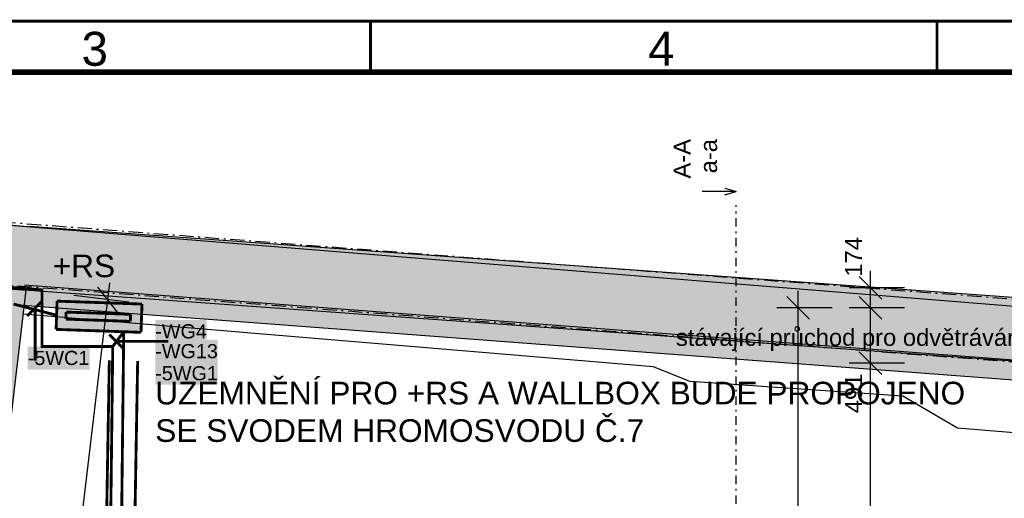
# Model space of a CAD drawing. Extents: x -12025 to 39812, y -28775 to 12.
# Tile 45 of 90: x 11304 to 19994, y -4216 to 12. Entities that reach past the tile are written whole.
import ezdxf
from ezdxf.enums import TextEntityAlignment as Align

# ---------------------------------------------------------------- set-up
doc = ezdxf.new("R2010")
doc.units = 0
doc.header["$MEASUREMENT"] = 0
for name, pattern in [('Telekomunikacni vodic', [9.25, 3, -0.75, 3, -0.75, 0.125, -0.75, 0.125, -0.75]), ('vodič N', [3, 1.5, -1.5]), ('Čerchovaná M', [225, 125, -42.5, 15, -42.5]), ('Čerchovaná S', [175, 75, -42.5, 15, -42.5])]:
    doc.linetypes.add(name, pattern=pattern)
for name, color, linetype in [('0 (Pozadí)', 254, 'Continuous'), ('OÚ Dukovany internet + tv + data', 192, 'Continuous'), ('OÚ Dukovany půdorys kóty 1NP', 7, 'Continuous'), ('OÚ Dukovany půdorys podklad 1NP', 7, 'Continuous'), ('OÚ Dukovany rozváděče', 6, 'Continuous'), ('OÚ Dukovany zásuvky', 92, 'Continuous'), ('Ramecek', 7, 'Continuous'), ('Zakladni', 7, 'Continuous')]:
    doc.layers.add(name, color=color, linetype=linetype)
doc.styles.add('Arial', font='txt')
doc.styles.add('Arial_B', font='txt')

# ---------------------------------------------------------------- blocks, each defined once
blk = doc.blocks.new('Rozvadeč (6)')
at = {"linetype": 'Continuous'}
h = blk.add_hatch(color=0, dxfattribs=at)
edge = h.paths.add_edge_path()
edge.add_spline(control_points=[(-93.9, 97.1), (-93.9, 97.1), (-663, 117), (-663, 117)], knot_values=[0, 0, 0, 0, 1, 1, 1, 1], degree=3, periodic=0)
edge.add_spline(control_points=[(-663, 117), (-663, 117), (-660.8, 179.4), (-660.8, 179.4)], knot_values=[0, 0, 0, 0, 1, 1, 1, 1], degree=3, periodic=0)
edge.add_spline(control_points=[(-660.8, 179.4), (-660.8, 179.4), (-91.7, 159.5), (-91.7, 159.5)], knot_values=[0, 0, 0, 0, 1, 1, 1, 1], degree=3, periodic=0)
edge.add_spline(control_points=[(-91.7, 159.5), (-91.7, 159.5), (-93.9, 97.1), (-93.9, 97.1)], knot_values=[0, 0, 0, 0, 1, 1, 1, 1], degree=3, periodic=0)
edge.add_spline(control_points=[(-93.9, 97.1), (-93.9, 97.1), (-93.9, 97.1), (-93.9, 97.1)], knot_values=[0, 0, 0, 0, 1, 1, 1, 1], degree=3, periodic=0)
at = {"layer": '0 (Pozadí)', "linetype": 'Continuous'}
h = blk.add_hatch(color=256, dxfattribs=at)
edge = h.paths.add_edge_path()
edge.add_spline(control_points=[(0, 0), (0, 0), (-749.5, 26.2), (-749.5, 26.2)], knot_values=[0, 0, 0, 0, 1, 1, 1, 1], degree=3, periodic=0)
edge.add_spline(control_points=[(-749.5, 26.2), (-749.5, 26.2), (-740.8, 276), (-740.8, 276)], knot_values=[0, 0, 0, 0, 1, 1, 1, 1], degree=3, periodic=0)
edge.add_spline(control_points=[(-740.8, 276), (-740.8, 276), (8.7, 249.8), (8.7, 249.8)], knot_values=[0, 0, 0, 0, 1, 1, 1, 1], degree=3, periodic=0)
edge.add_spline(control_points=[(8.7, 249.8), (8.7, 249.8), (0, 0), (0, 0)], knot_values=[0, 0, 0, 0, 1, 1, 1, 1], degree=3, periodic=0)
edge.add_spline(control_points=[(0, 0), (0, 0), (0, 0), (0, 0)], knot_values=[0, 0, 0, 0, 1, 1, 1, 1], degree=3, periodic=0)
at = {"color": 0, "linetype": 'Continuous', "const_width": 25}
for points in [[(-749.5, 26.2), (-740.8, 276)], [(-740.8, 276), (8.7, 249.8)], [(8.7, 249.8), (0, 0)], [(-663, 117), (-660.8, 179.4)], [(-660.8, 179.4), (-91.7, 159.5)], [(-93.9, 97.1), (-663, 117)], [(-91.7, 159.5), (-93.9, 97.1)], [(0, 0), (-749.5, 26.2)]]:
    blk.add_lwpolyline(points, dxfattribs=at)
at = {"color": 0, "linetype": 'Continuous', "style": 'Arial'}
blk.add_text('+RS', height=200, dxfattribs=at).set_placement((-780, 487.3))
blk = doc.blocks.new('(12)')
at = {"color": 36, "linetype": 'vodič N', "ltscale": 100, "const_width": 25}
for points in [[(139.6, 0), (0, -7998.8)], [(250, -8003.1), (389.6, -4.4)]]:
    blk.add_lwpolyline(points, dxfattribs=at)
at = {"color": 36, "linetype": 'Continuous', "style": 'Arial'}
blk.add_text('KOPOFLEX PR.63', height=200, dxfattribs=at).set_placement((544.8, -2638))
blk = doc.blocks.new('(17)')
at = {"color": 7, "linetype": 'Continuous', "const_width": 25}
for points in [[(0, 520), (-125, 395)], [(-55, 460), (-55, 0)]]:
    blk.add_lwpolyline(points, dxfattribs=at)
at = {"layer": '0 (Pozadí)', "linetype": 'Continuous'}
blk.add_solid([(-120, 125), (425.1, 125), (-120, -78.5), (425.1, -78.5)], dxfattribs=at)
at = {"color": 7, "linetype": 'Continuous', "style": 'Arial_B'}
blk.add_text('-5WC1', height=125, dxfattribs=at).set_placement((-120, -38.5))
blk = doc.blocks.new('(113)')
at = {"color": 7, "linetype": 'Continuous', "const_width": 25}
for points in [[(-60, 60), (65, -65)], [(0, 0), (460, 0)]]:
    blk.add_lwpolyline(points, dxfattribs=at)
at = {"layer": '0 (Pozadí)', "linetype": 'Continuous'}
blk.add_solid([(345, 15), (897.4, 15), (345, -188.5), (897.4, -188.5)], dxfattribs=at)
at = {"color": 7, "linetype": 'Continuous', "style": 'Arial_B'}
blk.add_text('-WG13', height=125, dxfattribs=at).set_placement((345, -148.5))
blk = doc.blocks.new('(114)')
at = {"color": 7, "linetype": 'Continuous', "const_width": 25}
for points in [[(-60, 60), (65, -65)], [(0, 0), (460, 0)]]:
    blk.add_lwpolyline(points, dxfattribs=at)
at = {"layer": '0 (Pozadí)', "linetype": 'Continuous'}
blk.add_solid([(345, 190), (799.3, 190), (345, -13.5), (799.3, -13.5)], dxfattribs=at)
at = {"color": 7, "linetype": 'Continuous', "style": 'Arial_B'}
blk.add_text('-WG4', height=125, dxfattribs=at).set_placement((345, 26.5))
blk = doc.blocks.new('(117)')
at = {"color": 7, "linetype": 'Continuous', "const_width": 25}
for points in [[(-60, 60), (65, -65)], [(0, 0), (460, 0)]]:
    blk.add_lwpolyline(points, dxfattribs=at)
at = {"layer": '0 (Pozadí)', "linetype": 'Continuous'}
blk.add_solid([(345, -180), (897.4, -180), (345, -383.5), (897.4, -383.5)], dxfattribs=at)
at = {"color": 7, "linetype": 'Continuous', "style": 'Arial_B'}
blk.add_text('-5WG1', height=125, dxfattribs=at).set_placement((345, -343.5))

msp = doc.modelspace()

# ---------------------------------------------------------------- linework, layer by layer
at = {"layer": 'OÚ Dukovany internet + tv + data', "linetype": 'Telekomunikacni vodic', "ltscale": 100, "const_width": 25}
for points in [[(16822.2, -20250), (16750, -20250), (16750, -16250), (16250, -16250), (16250, -11750), (12025, -11315), (12125, -2875), (11500, -2875), (11500, -2375), (8202.3, -2104.3)], [(12500, -11947.2), (12500, -11362.5), (12025, -11315), (12125, -2875), (12221.9, -2744.7)]]:
    msp.add_lwpolyline(points, dxfattribs=at)
at = {"layer": 'OÚ Dukovany půdorys kóty 1NP', "color": 1, "linetype": 'Continuous'}
for p, q in [((18712.2, -2257.9), (18912.2, -2457.9)), ((18812.2, -2357.9), (18812.2, -2207.9)), ((12080.6, -2460.8), (12098.1, -2311.8)), ((12266.8, -2482.8), (11782.6, -2425.6)), ((12168.1, -2571.8), (11993, -2349.7)), ((18274.4, -2632.3), (18074.4, -2432.3)), ((18174.4, -2532.3), (18174.4, -2382.3)), ((19112.2, -2357.9), (18624.7, -2357.9)), ((18912.2, -2632.3), (18712.2, -2432.3)), ((18912.2, -2632.3), (18712.2, -2432.3)), ((18912.2, -2632.3), (18712.2, -2432.3)), ((18812.2, -2532.3), (18812.2, -2357.9)), ((18812.2, -2532.3), (18812.2, -2357.9)), ((11478.2, -7562.1), (12080.6, -2460.8)), ((18474.4, -2532.3), (17986.9, -2532.3)), ((18174.4, -12102), (18174.4, -2532.3)), ((19112.2, -2532.3), (18624.7, -2532.3)), ((19112.2, -2532.3), (18624.7, -2532.3)), ((18812.2, -3023.1), (18812.2, -2532.3)), ((18712.2, -2923.1), (18912.2, -3123.1)), ((18712.2, -2923.1), (18912.2, -3123.1)), ((19112.2, -3023.1), (18624.7, -3023.1)), ((19112.2, -3023.1), (18624.7, -3023.1)), ((18812.2, -6252.7), (18812.2, -3023.1))]:
    msp.add_line(p, q, dxfattribs=at)
at = {"layer": 'OÚ Dukovany půdorys podklad 1NP', "color": 8, "linetype": 'Continuous'}
msp.add_line((21138.4, -2607.8), (6775, -1445), dxfattribs=at)
at = {"layer": 'OÚ Dukovany půdorys podklad 1NP', "color": 154, "linetype": 'Continuous'}
for p, q in [((17528.4, -1475), (17628.4, -1505)), ((17628.4, -1505), (17328.4, -1505)), ((17528.4, -1535), (17628.4, -1505))]:
    msp.add_line(p, q, dxfattribs=at)
at = {"layer": 'OÚ Dukovany půdorys podklad 1NP', "color": 7, "linetype": 'Continuous'}
for p, q in [((11406.5, -1820.5), (7737.8, -1515.5)), ((21330.4, -2532.3), (11385.9, -1815.5)), ((8220.4, -2117.5), (11360.1, -2378.6)), ((21331.4, -3089.7), (11345.5, -2334.1)), ((11345.7, -2374), (21290.2, -3090.9)), ((11332.3, -2508.6), (21331.8, -3265.2))]:
    msp.add_line(p, q, dxfattribs=at)
at = {"layer": 'OÚ Dukovany půdorys podklad 1NP', "color": 251, "linetype": 'Čerchovaná M'}
for p, q in [((21363.1, -2556.8), (7737.8, -1515.5)), ((7695.9, -2063.9), (21321.2, -3105.2))]:
    msp.add_line(p, q, dxfattribs=at)
at = {"layer": 'OÚ Dukovany půdorys podklad 1NP', "color": 154, "linetype": 'Čerchovaná S'}
msp.add_line((17628.4, -25791.1), (17628.4, -1625), dxfattribs=at)
at = {"layer": 'OÚ Dukovany půdorys podklad 1NP', "color": 251, "linetype": 'Continuous'}
msp.add_line((11352.8, -2510.2), (11337.9, -2509), dxfattribs=at)
at = {"layer": 'OÚ Dukovany půdorys podklad 1NP', "color": 1, "linetype": 'Continuous'}
msp.add_lwpolyline([(8220.4, -2117.5), (7630.1, -7105.4), (10758, -7477.1), (11360.1, -2378.6)], close=True, dxfattribs=at)
at = {"layer": 'OÚ Dukovany půdorys podklad 1NP', "color": 7, "linetype": 'Continuous'}
msp.add_lwpolyline([(21332.6, -3739.8), (19581.5, -3596.7), (19098.9, -3315.1), (17218.5, -3184.4), (16896.7, -3053.7), (11339, -2588.9)], dxfattribs=at)
at = {"layer": 'OÚ Dukovany půdorys podklad 1NP', "color": 254, "linetype": 'Continuous'}
for points in [[(8220.4, -2117.5), (11360.1, -2378.6), (8286.3, -1561.1), (11406.5, -1820.5)], [(11345.7, -2374), (21290.2, -3090.9), (11385.9, -1815.5), (21330.4, -2532.3)], [(11332.3, -2508.6), (21331.8, -3265.2), (11345.5, -2334.1), (21331.4, -3089.7)]]:
    msp.add_solid(points, dxfattribs=at)
at = {"layer": 'OÚ Dukovany půdorys podklad 1NP', "color": 19, "linetype": 'Continuous'}
msp.add_solid([(8220.4, -2117.5), (7630.1, -7105.4), (11360.1, -2378.6), (10758, -7477.1)], dxfattribs=at)
at = {"layer": 'OÚ Dukovany zásuvky', "linetype": 'Continuous', "const_width": 25}
msp.add_lwpolyline([(12625, -11375), (12125, -11325), (12221.9, -2744.7)], dxfattribs=at)
at = {"layer": 'Ramecek', "color": 7, "linetype": 'Continuous'}
for points, const_width in [([(0, -28600), (39800, -28600), (39800, 0), (0, 0)], 25), ([(400, -28150), (39400, -28150), (39400, -450), (400, -450)], 50)]:
    msp.add_lwpolyline(points, close=True, dxfattribs=dict(at, const_width=const_width))
at = {"layer": 'Ramecek', "color": 7, "linetype": 'Continuous', "const_width": 25}
for points in [[(14400, -5.7), (14400, -450)], [(19400, -15.2), (19400, -459.5)]]:
    msp.add_lwpolyline(points, dxfattribs=at)
at = {"layer": 'Zakladni', "color": 7, "linetype": 'Continuous', "const_width": 25}
msp.add_lwpolyline([(11250, -2500), (11629.4, -2598.9)], dxfattribs=at)

# ---------------------------------------------------------------- block references
at = {"layer": 'OÚ Dukovany rozváděče', "linetype": 'Continuous'}
msp.add_blockref('Rozvadeč (6)', (12374.5, -2750), dxfattribs=at)
at = {"layer": 'Zakladni', "color": 7, "linetype": 'Continuous'}
for name, p in [('(17)', (11495, -3000)), ('(114)', (12155, -2830)), ('(113)', (12155, -2830)), ('(117)', (12155, -2830))]:
    msp.add_blockref(name, p, dxfattribs=at)
at = {"layer": 'Zakladni', "color": 36, "linetype": 'Continuous'}
msp.add_blockref('(12)', (11955.2, -2998.4), dxfattribs=at)

# ---------------------------------------------------------------- texts
at = {"layer": 'OÚ Dukovany půdorys kóty 1NP', "color": 1, "linetype": 'Continuous', "style": 'Arial'}
for s, p in [('174', (18738.6, -2257.9)), ('491', (18738.6, -3464.6))]:
    msp.add_text(s, height=150, rotation=90, dxfattribs=at).set_placement(p)
at = {"layer": 'OÚ Dukovany půdorys kóty 1NP', "color": 154, "linetype": 'Continuous', "style": 'Arial'}
msp.add_text('stávající průchod pro odvětrávání +5,980 ', height=150, dxfattribs=at).set_placement((19025.8, -2869.6), align=Align.CENTER)
at = {"layer": 'OÚ Dukovany půdorys podklad 1NP', "color": 154, "linetype": 'Continuous', "style": 'Arial'}
for s, p in [('A-A', (17224.5, -1042.2)), ('a-a', (17458.6, -1042.2))]:
    msp.add_text(s, height=150, rotation=90, dxfattribs=at).set_placement(p, align=Align.RIGHT)
at = {"layer": 'Ramecek', "color": 7, "linetype": 'Continuous', "style": 'Arial'}
for s, p in [('3', (11850, -394.9)), ('4', (16850, -394.9))]:
    msp.add_text(s, height=300, dxfattribs=at).set_placement(p)
at = {"layer": 'Zakladni', "color": 5, "linetype": 'Continuous', "style": 'Arial'}
for s, p in [('UZEMNĚNÍ PRO +RS A WALLBOX BUDE PROPOJENO ', (12500, -3386.5)), ('SE SVODEM HROMOSVODU Č.7', (12500, -3717.7))]:
    msp.add_text(s, height=200, dxfattribs=at).set_placement(p)

doc.saveas('drawing.dxf')
